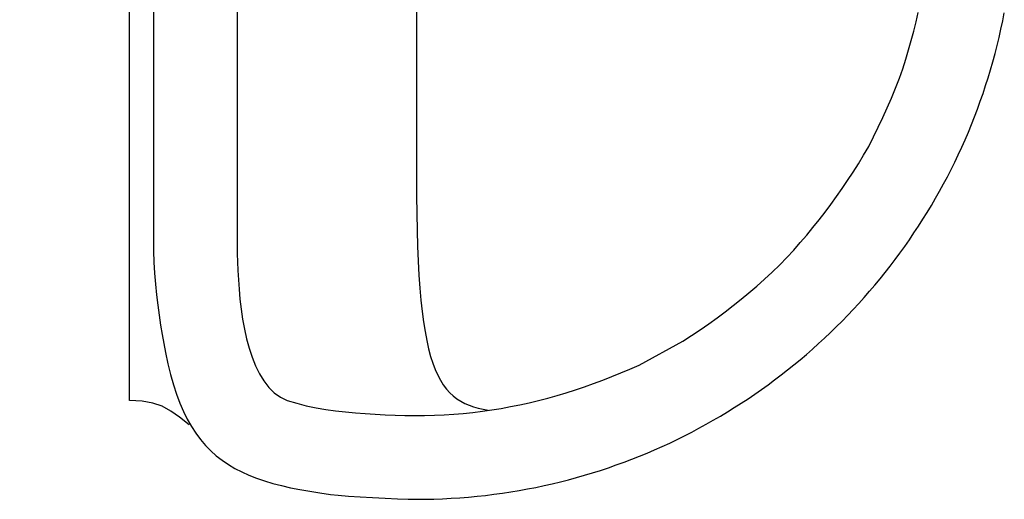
# Model space of a CAD drawing. Header units: metres. Extents: x 6502846 to 6512378, y 5892705 to 5896166.
# Tile 49 of 73: x 6504257.5 to 6504262.44, y 5895293.83 to 5895296.24. Entities that reach past the tile are written whole.
import ezdxf

# ---------------------------------------------------------------- set-up
doc = ezdxf.new("R2010")
doc.units = ezdxf.units.M
doc.header["$MEASUREMENT"] = 0
doc.linetypes.add('MCDASH1', pattern=[2.116538, 1.058075, -1.058463])
doc.layers.get('0').update_dxf_attribs({"color": 2})
doc.layers.add('0 CIENKIE', color=8, linetype='Continuous', lineweight=18)
doc.layers.add('A_wyposażenie_sanitarne', color=131, linetype='Continuous')

# ---------------------------------------------------------------- blocks, each defined once
blk = doc.blocks.new('KKP2000-AKCJUM1-B01X1001')
at = {"layer": '0 CIENKIE', "linetype": 'MCDASH1'}
blk.add_circle((33.098, 1.165), 75, dxfattribs=at)
blk = doc.blocks.new('umywalka')
for p, q in [((-25.003, -0.645), (-24.971, 0)), ((-24.971, 0), (0, 0)), ((-25.1, -1.181), (-25.003, -0.645)), ((-25.265, -1.646), (-25.1, -1.181)), ((-20.186, -1.417), (-20.692, -1.485)), ((-19.665, -1.356), (-20.186, -1.417)), ((-19.133, -1.303), (-19.665, -1.356)), ((-18.588, -1.26), (-19.133, -1.303)), ((-18.033, -1.227), (-18.588, -1.26)), ((-17.467, -1.207), (-18.033, -1.227)), ((-16.894, -1.2), (-17.467, -1.207)), ((0.067, -1.2), (-16.894, -1.2)), ((-25.502, -2.079), (-25.265, -1.646)), ((-23.134, -1.928), (-23.673, -2.061)), ((-22.563, -1.806), (-23.134, -1.928)), ((-22.12, -1.721), (-22.563, -1.806)), ((-21.661, -1.639), (-22.12, -1.721)), ((-21.184, -1.56), (-21.661, -1.639)), ((-20.692, -1.485), (-21.184, -1.56)), ((-25.814, -2.518), (-25.502, -2.079)), ((-24.656, -2.361), (-25.103, -2.528)), ((-24.18, -2.205), (-24.656, -2.361)), ((-23.673, -2.061), (-24.18, -2.205)), ((-25.913, -2.902), (-26.278, -3.109)), ((-26.203, -3.002), (-25.814, -2.518)), ((-25.521, -2.709), (-25.913, -2.902)), ((-25.103, -2.528), (-25.521, -2.709)), ((-26.617, -3.329), (-26.933, -3.564)), ((-26.278, -3.109), (-26.617, -3.329)), ((-27.226, -3.813), (-27.497, -4.076)), ((-26.933, -3.564), (-27.226, -3.813)), ((-27.747, -4.356), (-27.978, -4.65)), ((-27.497, -4.076), (-27.747, -4.356)), ((-27.978, -4.65), (-28.19, -4.961)), ((-28.385, -5.289), (-28.563, -5.633)), ((-28.19, -4.961), (-28.385, -5.289)), ((-18.01, -5.42), (-18.449, -5.437)), ((-17.601, -5.409), (-18.01, -5.42)), ((-17.226, -5.403), (-17.601, -5.409)), ((-16.891, -5.401), (-17.226, -5.403)), ((0.063, -5.401), (-16.891, -5.401)), ((-28.563, -5.633), (-28.727, -5.994)), ((-21.875, -5.875), (-22.35, -6.003)), ((-21.386, -5.767), (-21.875, -5.875)), ((-20.887, -5.677), (-21.386, -5.767)), ((-20.385, -5.604), (-20.887, -5.677)), ((-19.884, -5.544), (-20.385, -5.604)), ((-19.391, -5.498), (-19.884, -5.544)), ((-18.911, -5.463), (-19.391, -5.498)), ((-18.449, -5.437), (-18.911, -5.463)), ((-28.876, -6.373), (-29.012, -6.771)), ((-28.727, -5.994), (-28.876, -6.373)), ((-23.235, -6.322), (-23.633, -6.517)), ((-22.805, -6.151), (-23.235, -6.322)), ((-22.35, -6.003), (-22.805, -6.151)), ((-29.012, -6.771), (-29.136, -7.186)), ((-23.995, -6.737), (-24.316, -6.986)), ((-23.633, -6.517), (-23.995, -6.737)), ((-29.136, -7.186), (-29.249, -7.621)), ((-24.589, -7.263), (-24.809, -7.571)), ((-24.316, -6.986), (-24.589, -7.263)), ((-29.249, -7.621), (-29.352, -8.074)), ((-24.809, -7.571), (-24.971, -7.911)), ((-29.352, -8.074), (-29.447, -8.548)), ((-25.115, -8.389), (-25.237, -8.872)), ((-24.971, -7.911), (-25.115, -8.389)), ((-29.447, -8.548), (-29.534, -9.041)), ((-25.237, -8.872), (-25.34, -9.359)), ((-29.534, -9.041), (-29.615, -9.555)), ((-25.34, -9.359), (-25.425, -9.849)), ((-29.615, -9.555), (-29.69, -10.09)), ((-25.425, -9.849), (-25.494, -10.343)), ((-29.69, -10.09), (-29.733, -10.477)), ((-25.494, -10.343), (-25.551, -10.838)), ((-29.733, -10.477), (-29.775, -10.983)), ((-25.551, -10.838), (-25.596, -11.335)), ((-29.775, -10.983), (-29.816, -11.57)), ((-25.596, -11.335), (-25.632, -11.832)), ((-29.816, -11.57), (-29.852, -12.2)), ((-25.632, -11.832), (-25.661, -12.33)), ((-29.852, -12.2), (-29.885, -12.836)), ((-25.661, -12.33), (-25.686, -12.828)), ((-29.885, -12.836), (-29.91, -13.44)), ((-25.686, -12.828), (-25.709, -13.324)), ((-25.709, -13.324), (-25.725, -13.821)), ((-29.91, -13.44), (-29.928, -13.974)), ((-25.725, -13.821), (-25.731, -14.316)), ((-29.928, -13.974), (-29.937, -14.402)), ((-25.731, -14.316), (-25.728, -14.807)), ((-29.937, -14.402), (-29.934, -14.84)), ((-25.728, -14.807), (-25.715, -15.296)), ((-21.03, -14.751), (-21.517, -14.827)), ((-20.504, -14.682), (-21.03, -14.751)), ((-19.937, -14.622), (-20.504, -14.682)), ((-19.328, -14.569), (-19.937, -14.622)), ((-18.675, -14.524), (-19.328, -14.569)), ((-17.976, -14.486), (-18.675, -14.524)), ((-17.229, -14.455), (-17.976, -14.486)), ((-16.433, -14.432), (-17.229, -14.455)), ((-15.587, -14.415), (-16.433, -14.432)), ((-14.689, -14.405), (-15.587, -14.415)), ((-13.737, -14.402), (-14.689, -14.405)), ((0.067, -14.402), (-13.737, -14.402)), ((-29.934, -14.84), (-29.925, -15.277)), ((-29.925, -15.277), (-29.909, -15.712)), ((-25.715, -15.296), (-25.693, -15.782)), ((-23.104, -15.216), (-23.418, -15.334)), ((-22.758, -15.106), (-23.104, -15.216)), ((-22.379, -15.004), (-22.758, -15.106)), ((-21.966, -14.912), (-22.379, -15.004)), ((-21.517, -14.827), (-21.966, -14.912)), ((-29.909, -15.712), (-29.887, -16.145)), ((-25.693, -15.782), (-25.661, -16.266)), ((-24.192, -15.744), (-24.398, -15.9)), ((-23.961, -15.598), (-24.192, -15.744)), ((-23.704, -15.462), (-23.961, -15.598)), ((-23.418, -15.334), (-23.704, -15.462)), ((-29.887, -16.145), (-29.859, -16.577)), ((-25.661, -16.266), (-25.621, -16.747)), ((-24.743, -16.239), (-24.885, -16.423)), ((-24.581, -16.064), (-24.743, -16.239)), ((-24.398, -15.9), (-24.581, -16.064)), ((-29.859, -16.577), (-29.825, -17.007)), ((-25.621, -16.747), (-25.571, -17.226)), ((-25.009, -16.618), (-25.117, -16.822)), ((-24.885, -16.423), (-25.009, -16.618)), ((-29.825, -17.007), (-29.785, -17.436)), ((-25.571, -17.226), (-25.512, -17.703)), ((-25.288, -17.262), (-25.355, -17.498)), ((-25.209, -17.037), (-25.288, -17.262)), ((-25.117, -16.822), (-25.209, -17.037)), ((-29.785, -17.436), (-29.738, -17.862)), ((-25.512, -17.703), (-25.444, -18.177)), ((-25.413, -17.745), (-25.462, -18.003)), ((-25.355, -17.498), (-25.413, -17.745)), ((-29.738, -17.862), (-29.686, -18.287)), ((-25.444, -18.177), (-25.368, -18.65)), ((-29.686, -18.287), (-29.628, -18.711)), ((-29.628, -18.711), (-29.564, -19.132)), ((-25.368, -18.65), (-25.282, -19.121)), ((-29.564, -19.132), (-29.494, -19.551)), ((-25.282, -19.121), (-25.188, -19.589)), ((-29.494, -19.551), (-29.418, -19.969)), ((-25.188, -19.589), (-25.085, -20.056)), ((-29.418, -19.969), (-29.336, -20.384)), ((-25.085, -20.056), (-24.973, -20.522)), ((-29.336, -20.384), (-29.249, -20.798)), ((-24.973, -20.522), (-24.852, -20.986)), ((-29.249, -20.798), (-29.156, -21.209)), ((-29.156, -21.209), (-29.058, -21.618)), ((-24.852, -20.986), (-24.724, -21.448)), ((-29.058, -21.618), (-28.953, -22.025)), ((-24.724, -21.448), (-24.586, -21.909)), ((-28.953, -22.025), (-28.844, -22.43)), ((-24.586, -21.909), (-24.441, -22.369)), ((-28.844, -22.43), (-28.728, -22.833)), ((-24.441, -22.369), (-24.287, -22.828)), ((-28.728, -22.833), (-28.608, -23.233)), ((-24.287, -22.828), (-24.125, -23.286)), ((-28.608, -23.233), (-28.482, -23.631)), ((-28.482, -23.631), (-28.35, -24.026)), ((-24.125, -23.286), (-23.955, -23.743)), ((-28.35, -24.026), (-28.213, -24.42)), ((-23.955, -23.743), (-23.777, -24.199)), ((-23.777, -24.199), (-23.59, -24.654)), ((-28.213, -24.42), (-28.071, -24.81)), ((-23.59, -24.654), (-23.396, -25.109)), ((-28.071, -24.81), (-27.924, -25.198)), ((-23.396, -25.109), (-23.194, -25.563)), ((-27.924, -25.198), (-27.771, -25.584)), ((-27.771, -25.584), (-27.613, -25.967)), ((-23.194, -25.563), (-23.194, -25.563)), ((-23.194, -25.563), (-22.001, -27.756)), ((-27.613, -25.967), (-27.45, -26.347)), ((-27.45, -26.347), (-27.282, -26.725)), ((-27.282, -26.725), (-27.109, -27.1)), ((-27.109, -27.1), (-26.931, -27.472)), ((-26.931, -27.472), (-26.749, -27.841)), ((-26.749, -27.841), (-26.561, -28.207)), ((-22.001, -27.756), (-21.711, -28.2)), ((-26.561, -28.207), (-26.368, -28.571)), ((-26.368, -28.571), (-26.171, -28.932)), ((-21.711, -28.2), (-21.419, -28.633)), ((-21.419, -28.633), (-21.123, -29.058)), ((-26.171, -28.932), (-25.968, -29.289)), ((-21.123, -29.058), (-20.822, -29.475)), ((-25.968, -29.289), (-25.761, -29.644)), ((-20.822, -29.475), (-20.516, -29.884)), ((-25.761, -29.644), (-25.55, -29.995)), ((-25.55, -29.995), (-25.333, -30.343)), ((-20.516, -29.884), (-20.205, -30.287)), ((-25.333, -30.343), (-25.112, -30.689)), ((-20.205, -30.287), (-19.886, -30.686)), ((-25.112, -30.689), (-24.887, -31.031)), ((-24.887, -31.031), (-24.657, -31.369)), ((-19.886, -30.686), (-19.56, -31.079)), ((-19.56, -31.079), (-19.227, -31.47)), ((-24.657, -31.369), (-24.422, -31.705)), ((-19.227, -31.47), (-18.884, -31.858)), ((-24.422, -31.705), (-24.183, -32.037)), ((-24.183, -32.037), (-23.94, -32.366)), ((-18.884, -31.858), (-18.531, -32.244)), ((-23.94, -32.366), (-23.693, -32.691)), ((-18.531, -32.244), (-18.168, -32.63)), ((-23.693, -32.691), (-23.441, -33.013)), ((-23.441, -33.013), (-23.185, -33.331)), ((-18.168, -32.63), (-17.795, -32.981)), ((-17.795, -32.981), (-17.422, -33.322)), ((-23.185, -33.331), (-22.924, -33.646)), ((-17.422, -33.322), (-17.047, -33.653)), ((-22.924, -33.646), (-22.66, -33.957)), ((-22.66, -33.957), (-22.391, -34.264)), ((-17.047, -33.653), (-16.671, -33.976)), ((-16.671, -33.976), (-16.292, -34.29)), ((-22.391, -34.264), (-22.118, -34.568)), ((-22.118, -34.568), (-21.842, -34.868)), ((-16.292, -34.29), (-15.91, -34.597)), ((-21.842, -34.868), (-21.561, -35.164)), ((-15.91, -34.597), (-15.524, -34.896)), ((-15.524, -34.896), (-15.133, -35.188)), ((-21.561, -35.164), (-21.276, -35.457)), ((-21.276, -35.457), (-20.987, -35.745)), ((-15.133, -35.188), (-14.737, -35.474)), ((-14.737, -35.474), (-14.335, -35.754)), ((-20.987, -35.745), (-20.695, -36.03)), ((-20.695, -36.03), (-20.399, -36.311)), ((-14.335, -35.754), (-13.927, -36.029)), ((-13.927, -36.029), (-13.511, -36.299)), ((-20.399, -36.311), (-20.099, -36.588)), ((-13.511, -36.299), (-13.087, -36.565)), ((-20.099, -36.588), (-19.795, -36.86)), ((-19.795, -36.86), (-19.487, -37.129)), ((-13.087, -36.565), (-12.655, -36.827)), ((-12.655, -36.827), (-12.213, -37.086)), ((-19.487, -37.129), (-19.176, -37.393)), ((-19.176, -37.393), (-18.862, -37.654)), ((-12.213, -37.086), (-11.729, -37.33)), ((-11.729, -37.33), (-11.246, -37.565)), ((-18.862, -37.654), (-18.543, -37.91)), ((-18.543, -37.91), (-18.221, -38.162)), ((-11.246, -37.565), (-10.763, -37.793)), ((-10.763, -37.793), (-10.277, -38.013)), ((-10.277, -38.013), (-9.788, -38.226)), ((-18.221, -38.162), (-17.896, -38.409)), ((-17.896, -38.409), (-17.568, -38.653)), ((-9.788, -38.226), (-9.293, -38.434)), ((-9.293, -38.434), (-8.79, -38.637)), ((-17.568, -38.653), (-17.235, -38.892)), ((-17.235, -38.892), (-16.9, -39.126)), ((-8.79, -38.637), (-8.79, -38.637)), ((-8.79, -38.637), (-8.311, -38.795)), ((-8.311, -38.795), (-7.836, -38.945)), ((-7.836, -38.945), (-7.364, -39.086)), ((-16.9, -39.126), (-16.561, -39.356)), ((-16.561, -39.356), (-16.219, -39.582)), ((-7.364, -39.086), (-6.893, -39.219)), ((-6.893, -39.219), (-6.424, -39.343)), ((-6.424, -39.343), (-5.954, -39.459)), ((-5.954, -39.459), (-5.483, -39.568)), ((-16.219, -39.582), (-15.874, -39.802)), ((-15.874, -39.802), (-15.526, -40.019)), ((-15.526, -40.019), (-15.174, -40.231)), ((-15.174, -40.231), (-14.82, -40.438)), ((-14.82, -40.438), (-14.462, -40.64)), ((-14.462, -40.64), (-14.102, -40.837)), ((-14.102, -40.837), (-13.738, -41.03)), ((-13.738, -41.03), (-13.372, -41.218)), ((-13.372, -41.218), (-13.002, -41.401)), ((-13.002, -41.401), (-12.63, -41.579)), ((-12.63, -41.579), (-12.255, -41.752)), ((-12.255, -41.752), (-11.878, -41.92)), ((-11.878, -41.92), (-11.498, -42.083)), ((-11.498, -42.083), (-11.115, -42.24)), ((-11.115, -42.24), (-10.729, -42.393)), ((-10.729, -42.393), (-10.341, -42.54)), ((-10.341, -42.54), (-9.95, -42.682)), ((-9.95, -42.682), (-9.557, -42.819)), ((-9.557, -42.819), (-9.162, -42.951)), ((-9.162, -42.951), (-8.764, -43.077)), ((-8.764, -43.077), (-8.363, -43.198)), ((-8.363, -43.198), (-7.961, -43.313)), ((-7.961, -43.313), (-7.556, -43.423)), ((-7.556, -43.423), (-7.149, -43.527)), ((-7.149, -43.527), (-6.74, -43.626)), ((-6.74, -43.626), (-6.328, -43.718)), ((-6.328, -43.718), (-5.915, -43.806)), ((-5.915, -43.806), (-5.5, -43.887))]:
    blk.add_line(p, q)

msp = doc.modelspace()

# ---------------------------------------------------------------- block references
at = {"layer": 'A_wyposażenie_sanitarne'}
for name, p, xscale, yscale, zscale, rotation in [('KKP2000-AKCJUM1-B01X1001', (6504250.4362, 5895305.5976), 0.1070911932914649, 0.1070911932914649, 0.1070911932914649, 270.0000863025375), ('umywalka', (6504258.0536, 5895296.8279), 0.1, 0.1, 0.1, 90)]:
    msp.add_blockref(name, p, dxfattribs=dict(at, xscale=xscale, yscale=yscale, zscale=zscale, rotation=rotation))

doc.saveas('drawing.dxf')
